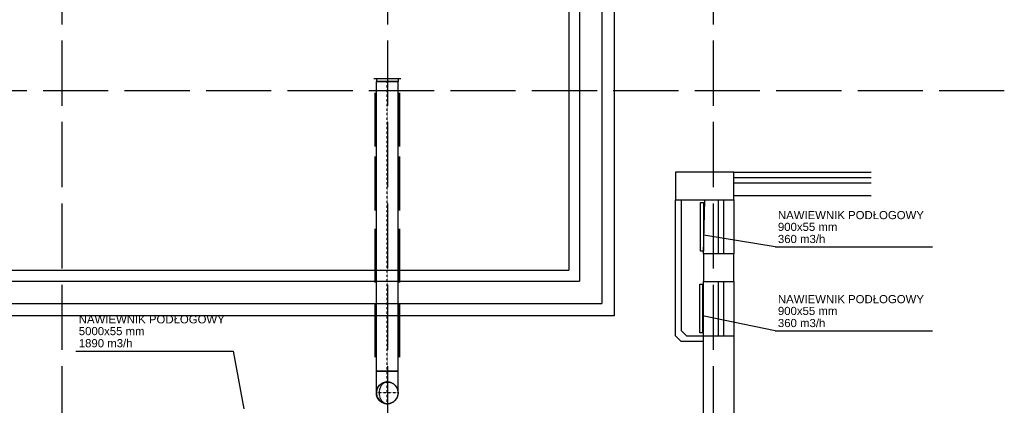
# Model space of a CAD drawing. Header units: millimetres. Extents: x -56303 to -45239, y -20463 to -4540.
# Tile 202 of 256: x -51100 to -49287, y -13357 to -12646. Entities that reach past the tile are written whole.
import ezdxf

# ---------------------------------------------------------------- set-up
doc = ezdxf.new("R2010")
doc.units = ezdxf.units.MM
for name, pattern in [('ACAD_ISO02W100', [15, 12, -3]), ('DASHDOT', [1, 0.5, -0.25, 0, -0.25]), ('DASHED', [19.05, 12.7, -6.35])]:
    doc.linetypes.add(name, pattern=pattern)
doc.layers.add('_HVAC_istenijace', color=250, linetype='Continuous', lineweight=30)
for name, color, linetype in [('_HVAC_podkład', 8, 'Continuous'), ('FLUID-IST', 7, 'Continuous'), ('FLUID-IST-SYM', 7, 'Continuous')]:
    doc.layers.add(name, color=color, linetype=linetype)
doc.styles.get("Standard").update_dxf_attribs({"font": 'arial.ttf'})

# ---------------------------------------------------------------- blocks, each defined once
blk = doc.blocks.new('*U224')
at = {"color": 0, "linetype": 'ByBlock', "lineweight": -2}
blk.add_circle((0, 0), 200, dxfattribs=at)
at = {"color": 250, "linetype": 'DASHED'}
blk.add_ellipse((0, 0), major_axis=(0, 200), ratio=0.75, start_param=0, end_param=3.141593, dxfattribs=at)
blk = doc.blocks.new('*U223')
at = {"color": 0, "linetype": 'ByBlock', "lineweight": -2}
for p, q in [((-100, 200), (300, 200)), ((-100, -200), (300, -200))]:
    blk.add_line(p, q, dxfattribs=at)
at = {"color": 250, "linetype": 'Continuous', "lineweight": -2}
blk.add_line((300, 200), (300, -200), dxfattribs=at)
at = {"color": 0, "linetype": 'ByBlock', "lineweight": -2}
blk.add_ellipse((-100, 0), major_axis=(0, 200), ratio=1, start_param=0, end_param=3.141593, dxfattribs=at)
at = {"color": 250, "linetype": 'DASHED'}
blk.add_ellipse((-100, 0), major_axis=(0, 200), ratio=1, start_param=3.141593, end_param=6.283185, dxfattribs=at)
at = {"layer": 'FLUID-IST-SYM', "color": 250, "linetype": 'DASHDOT'}
for p, q in [((-100, -200), (-100, 200)), ((-300, 0), (300, 0))]:
    blk.add_line(p, q, dxfattribs=at)
blk = doc.blocks.new('*U222')
at = {"color": 250, "linetype": 'Continuous', "lineweight": -2}
for p, q in [((-2670.5, -200), (-2670.5, 200)), ((2670.5, 200), (2670.5, -200))]:
    blk.add_line(p, q, dxfattribs=at)
at = {"color": 0, "linetype": 'ByBlock', "lineweight": -2}
for p, q in [((-2670.5, 200), (2670.5, 200)), ((-2670.5, -200), (2670.5, -200))]:
    blk.add_line(p, q, dxfattribs=at)
at = {"layer": 'FLUID-IST-SYM', "color": 250, "linetype": 'DASHDOT'}
blk.add_line((-2670.5, 0), (2670.5, 0), dxfattribs=at)
blk = doc.blocks.new('*U221')
at = {"color": 250, "linetype": 'Continuous'}
blk.add_line((-495, 25), (495, 25), dxfattribs=at)
at = {"color": 0, "linetype": 'ByBlock', "lineweight": -2}
for p, q in [((-495, 10), (495, 10)), ((-450, 0), (-450, 10)), ((450, 0), (450, 10))]:
    blk.add_line(p, q, dxfattribs=at)
blk = doc.blocks.new('*U220')
at = {"color": 250, "linetype": 'Continuous'}
blk.add_line((-495, 25), (495, 25), dxfattribs=at)
at = {"color": 0, "linetype": 'ByBlock', "lineweight": -2}
for p, q in [((-495, 10), (495, 10)), ((-450, 0), (-450, 10)), ((450, 0), (450, 10))]:
    blk.add_line(p, q, dxfattribs=at)
blk = doc.blocks.new('*U219')
at = {"color": 250, "linetype": 'Continuous'}
blk.add_line((-495, 25), (495, 25), dxfattribs=at)
at = {"color": 0, "linetype": 'ByBlock', "lineweight": -2}
for p, q in [((-495, 10), (495, 10)), ((-450, 0), (-450, 10)), ((450, 0), (450, 10))]:
    blk.add_line(p, q, dxfattribs=at)
blk = doc.blocks.new('*U218')
at = {"color": 250, "linetype": 'Continuous'}
blk.add_line((-495, 25), (495, 25), dxfattribs=at)
at = {"color": 0, "linetype": 'ByBlock', "lineweight": -2}
for p, q in [((-495, 10), (495, 10)), ((-450, 0), (-450, 10)), ((450, 0), (450, 10))]:
    blk.add_line(p, q, dxfattribs=at)
blk = doc.blocks.new('*U217')
at = {"color": 250, "linetype": 'Continuous'}
blk.add_line((-495, 25), (495, 25), dxfattribs=at)
at = {"color": 0, "linetype": 'ByBlock', "lineweight": -2}
for p, q in [((-495, 10), (495, 10)), ((-450, 0), (-450, 10)), ((450, 0), (450, 10))]:
    blk.add_line(p, q, dxfattribs=at)
blk = doc.blocks.new('*U216')
at = {"color": 250, "linetype": 'Continuous'}
blk.add_line((-495, 25), (495, 25), dxfattribs=at)
at = {"color": 0, "linetype": 'ByBlock', "lineweight": -2}
for p, q in [((-495, 10), (495, 10)), ((-450, 0), (-450, 10)), ((450, 0), (450, 10))]:
    blk.add_line(p, q, dxfattribs=at)
blk = doc.blocks.new('*U215')
at = {"color": 250, "linetype": 'Continuous'}
blk.add_line((-495, 25), (495, 25), dxfattribs=at)
at = {"color": 0, "linetype": 'ByBlock', "lineweight": -2}
for p, q in [((-495, 10), (495, 10)), ((-450, 0), (-450, 10)), ((450, 0), (450, 10))]:
    blk.add_line(p, q, dxfattribs=at)
blk = doc.blocks.new('*U214')
at = {"color": 250, "linetype": 'Continuous'}
blk.add_line((-495, 25), (495, 25), dxfattribs=at)
at = {"color": 0, "linetype": 'ByBlock', "lineweight": -2}
for p, q in [((-495, 10), (495, 10)), ((-450, 0), (-450, 10)), ((450, 0), (450, 10))]:
    blk.add_line(p, q, dxfattribs=at)
blk = doc.blocks.new('*U213')
at = {"color": 0, "linetype": 'ByBlock', "lineweight": -2}
blk.add_line((-250, 52), (250, 52), dxfattribs=at)
at = {"color": 250, "linetype": 'Continuous'}
for p, q in [((-200, 52), (-200, 0)), ((200, 52), (200, 0))]:
    blk.add_line(p, q, dxfattribs=at)
at = {"color": 250, "linetype": 'Continuous', "lineweight": -2}
blk.add_line((200, 0), (-200, 0), dxfattribs=at)

msp = doc.modelspace()

# ---------------------------------------------------------------- linework, layer by layer
at = {"layer": '_HVAC_istenijace'}
for p, q in [((-49709.25, -13064.78), (-49840.57, -13042.95)), ((-49709.25, -13064.78), (-49419.67, -13064.78)), ((-49709.25, -13219.71), (-49842.69, -13191.59)), ((-49709.25, -13219.71), (-49419.67, -13219.71)), ((-50996.73, -13256.93), (-50707.16, -13256.93)), ((-50707.16, -13256.93), (-50687.38, -13363.36))]:
    msp.add_line(p, q, dxfattribs=at)
for points in [[(-49846.94, -12982.77), (-49841.44, -12982.77), (-49841.44, -13072.77), (-49846.94, -13072.77)], [(-49848.19, -13133.17), (-49842.69, -13133.17), (-49842.69, -13223.17), (-49848.19, -13223.17)]]:
    msp.add_lwpolyline(points, close=True, dxfattribs=at)
at = {"layer": '_HVAC_podkład', "linetype": 'ACAD_ISO02W100', "ltscale": 10}
for p, q in [((-51022.44, -14304.55), (-51022.44, -9928.09)), ((-50422.44, -14304.55), (-50422.44, -9928.09)), ((-49822.44, -14304.55), (-49822.44, -9928.09)), ((-49287.21, -12777.36), (-53857.52, -12777.36))]:
    msp.add_line(p, q, dxfattribs=at)
at = {"layer": '_HVAC_podkład'}
for p, q in [((-50089.44, -12457.86), (-50089.44, -13107.86)), ((-50069.44, -12457.86), (-50069.44, -13127.86)), ((-50028.44, -12457.86), (-50028.44, -13168.86)), ((-50005.44, -12457.86), (-50005.44, -13191.86)), ((-51692.44, -13107.86), (-50089.44, -13107.86)), ((-51692.44, -13127.86), (-50069.44, -13127.86)), ((-51692.44, -13168.86), (-50028.44, -13168.86)), ((-50005.44, -13191.86), (-53239.44, -13191.86))]:
    msp.add_line(p, q, dxfattribs=at)
for points in [[(-49785.44, -12926.86), (-49892.44, -12926.86), (-49892.44, -12977.86), (-49785.44, -12977.86), (-49785.44, -12926.86)], [(-49785.44, -12926.86), (-49532.64, -12926.86)], [(-49785.44, -12936.91), (-49532.64, -12936.91)], [(-49785.44, -12946.91), (-49532.64, -12946.91)], [(-49841.44, -13238.86), (-49882.44, -13238.86), (-49892.44, -13228.86), (-49892.44, -12977.86)], [(-49882.44, -12977.86), (-49882.44, -13218.86), (-49872.44, -13228.86), (-49841.44, -13228.86)], [(-49785.44, -12977.86), (-49785.44, -13077.86), (-49841.44, -13077.86), (-49841.44, -13128.86), (-49785.44, -13128.86), (-49785.44, -13077.86)], [(-49841.44, -13077.86), (-49838.94, -12977.86)], [(-49814.13, -12977.86), (-49814.13, -13077.86)], [(-49804.13, -12977.86), (-49804.13, -13077.86)], [(-49785.44, -12969.86), (-49532.64, -12969.86)], [(-49841.44, -13228.86), (-49841.44, -13128.86)], [(-49814.13, -13128.86), (-49814.13, -13228.86)], [(-49804.13, -13128.86), (-49804.13, -13228.86)], [(-49785.44, -13128.86), (-49785.44, -13228.86)], [(-49785.44, -13228.86), (-49785.44, -14061.53), (-50122.44, -14398.53), (-50459.44, -14061.53), (-50459.44, -13390.86), (-50403.44, -13390.86)], [(-50403.44, -13390.86), (-50403.44, -14038.34), (-50129.51, -14312.27), (-50115.37, -14312.27), (-49841.44, -14038.34), (-49841.44, -13228.86)], [(-49841.44, -13228.86), (-49785.44, -13228.86)]]:
    msp.add_lwpolyline(points, dxfattribs=at)

# ---------------------------------------------------------------- block references
at = {"layer": 'FLUID-IST', "color": 250, "linetype": 'Continuous', "xscale": 0.1000000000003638, "zscale": 0.1}
for name, p, yscale in [('*U213', (-50423.44, -12759.76), 0.1), ('*U224', (-50423.44, -13333.86), 0.1000000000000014)]:
    msp.add_blockref(name, p, dxfattribs=dict(at, yscale=yscale))
at = {"layer": 'FLUID-IST', "color": 250, "linetype": 'Continuous', "zscale": 0.1}
for name, p, xscale, yscale, rotation in [('*U222', (-50423.44, -13026.81), 0.1, 0.1, 90), ('*U214', (-50443.44, -12830.32), 0.1000000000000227, 0.1000000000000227, 90), ('*U215', (-50403.44, -12830.32), 0.1000000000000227, 0.1000000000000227, 270), ('*U216', (-50443.44, -12947.92), 0.1000000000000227, 0.1000000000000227, 90), ('*U217', (-50403.44, -12947.92), 0.1000000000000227, 0.1000000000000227, 270), ('*U218', (-50443.44, -13080.67), 0.09999999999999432, 0.09999999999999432, 90), ('*U219', (-50403.44, -13080.67), 0.09999999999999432, 0.09999999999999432, 270), ('*U220', (-50443.44, -13218.48), 0.1000000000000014, 0.1000000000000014, 90), ('*U221', (-50403.44, -13218.48), 0.1000000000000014, 0.1000000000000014, 270), ('*U223', (-50423.44, -13323.86), 0.1, 0.1, 90)]:
    msp.add_blockref(name, p, dxfattribs=dict(at, xscale=xscale, yscale=yscale, rotation=rotation))

# ---------------------------------------------------------------- texts
at = {"layer": '_HVAC_istenijace', "char_height": 15, "width": 298.1284, "attachment_point": 1}
for s, insert in [('NAWIEWNIK PODŁOGOWY', (-49704.13, -12998.62)), ('900x55 mm', (-49704.13, -13020.33)), ('360 m3/h', (-49704.13, -13042.64)), ('NAWIEWNIK PODŁOGOWY', (-49704.13, -13153.56)), ('900x55 mm', (-49704.13, -13175.26)), ('NAWIEWNIK PODŁOGOWY', (-50991.62, -13190.78)), ('360 m3/h', (-49704.13, -13197.57)), ('5000x55 mm', (-50991.62, -13212.48)), ('1890 m3/h', (-50991.62, -13234.79))]:
    msp.add_mtext(s, dxfattribs=dict(at, insert=insert))

doc.saveas('drawing.dxf')
